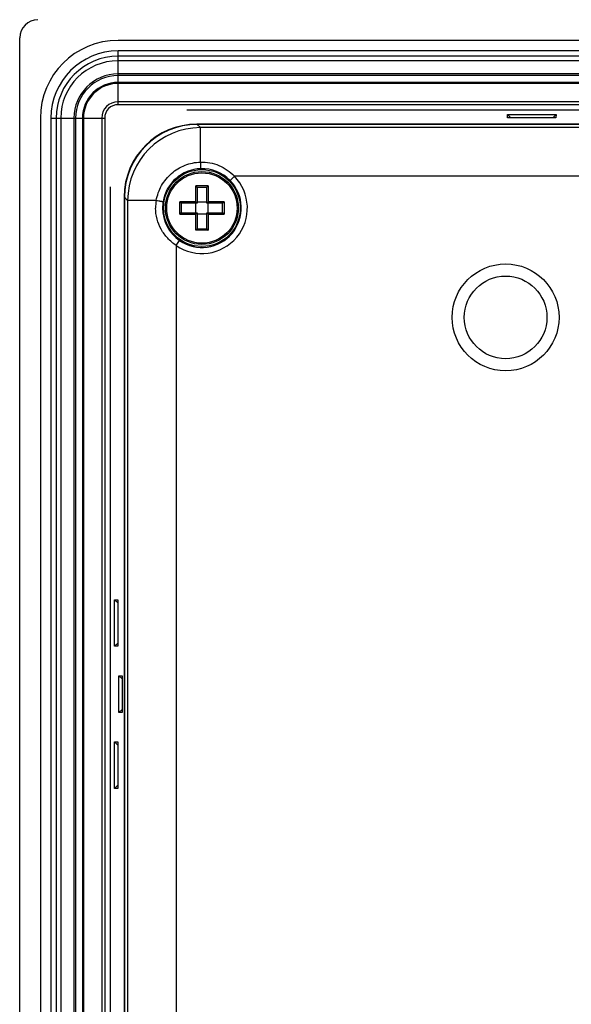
# Model space of a CAD drawing. Header units: millimetres. Extents: x 0 to 1189, y 0 to 841.
# Tile 20 of 29: x 799 to 844, y 580 to 661. Entities that reach past the tile are written whole.
import ezdxf

# ---------------------------------------------------------------- set-up
doc = ezdxf.new("R2010")
doc.units = ezdxf.units.MM
doc.layers.add('11_COMPONENTS', color=7, linetype='Continuous')

msp = doc.modelspace()

# ---------------------------------------------------------------- linework, layer by layer
at = {"layer": '11_COMPONENTS', "color": 7, "linetype": 'Continuous'}
for p, q in [((798.7262242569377, 401.6642650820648), (798.7262242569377, 659.6660926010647)), ((1110.626224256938, 659.4651788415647), (806.8262242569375, 659.4651788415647)), ((806.8262242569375, 654.1682485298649), (806.8262242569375, 658.593084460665)), ((1110.626224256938, 658.593084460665), (806.8262242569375, 658.593084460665)), ((1110.626224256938, 658.1600717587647), (806.8262242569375, 658.1600717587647)), ((1110.626224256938, 657.784794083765), (806.8262242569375, 657.784794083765)), ((1110.626224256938, 656.701363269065), (806.8262242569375, 656.701363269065)), ((1001.892117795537, 656.5671073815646), (806.8262242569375, 656.5671073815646)), ((1001.876134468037, 656.0032918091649), (806.8262242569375, 656.0032918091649)), ((1001.876134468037, 655.9169329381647), (806.8262242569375, 655.9169329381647)), ((1001.834418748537, 654.4134247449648), (806.8262242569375, 654.4134247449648)), ((1001.827887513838, 654.1682485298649), (806.8262242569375, 654.1682485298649)), ((1001.815818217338, 653.7151788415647), (812.4762242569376, 653.7151788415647)), ((838.885217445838, 653.0925248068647), (838.8721397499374, 653.3734968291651)), ((839.1481653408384, 653.0925248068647), (838.8721397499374, 653.3734968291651)), ((838.8721397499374, 653.3734968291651), (842.8803087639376, 653.3734968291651)), ((842.6042831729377, 653.0925248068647), (842.8803087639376, 653.3734968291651)), ((842.8803087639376, 653.3734968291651), (842.8672310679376, 653.0925248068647)), ((800.426224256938, 653.0651788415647), (800.426224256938, 408.2651788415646)), ((801.2983186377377, 653.0651788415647), (801.2983186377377, 408.2651788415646)), ((801.2983186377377, 653.0651788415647), (805.7231545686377, 653.0651788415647)), ((801.7313313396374, 653.0651788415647), (801.7313313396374, 408.2651788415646)), ((802.1066090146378, 653.0651788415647), (802.1066090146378, 408.2651788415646)), ((803.1900398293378, 653.0651788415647), (803.1900398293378, 408.2651788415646)), ((803.3242957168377, 653.0651788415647), (803.3242957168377, 408.2651788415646)), ((803.8881112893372, 653.0651788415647), (803.8881112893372, 408.2651788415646)), ((803.9744701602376, 653.0651788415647), (803.9744701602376, 408.2651788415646)), ((805.4779783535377, 653.0651788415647), (805.4779783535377, 408.2651788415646)), ((805.7231545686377, 653.0651788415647), (805.7231545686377, 408.2651788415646)), ((1104.133883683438, 652.564615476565), (813.3185648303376, 652.564615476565)), ((813.6020565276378, 652.2811237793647), (813.3447687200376, 652.5384115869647)), ((1104.107679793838, 652.5384115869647), (813.3447687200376, 652.5384115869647)), ((842.8672310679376, 653.0925248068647), (838.885217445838, 653.0925248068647)), ((813.6020565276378, 649.447518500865), (813.6020565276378, 652.2811237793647)), ((1103.850391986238, 652.2811237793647), (813.6020565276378, 652.2811237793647)), ((816.3956457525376, 648.2866056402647), (816.0389541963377, 647.9363271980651)), ((1101.056802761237, 648.286605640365), (816.3956457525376, 648.286605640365)), ((813.217785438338, 646.1736176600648), (813.217785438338, 647.4955585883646)), ((814.2346630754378, 647.4955585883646), (813.217785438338, 647.4955585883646)), ((814.2346630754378, 647.4955585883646), (814.2346630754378, 646.1736176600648)), ((806.1762242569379, 647.415178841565), (806.1762242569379, 413.915178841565)), ((813.3262242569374, 647.3676813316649), (813.3262242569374, 646.0651788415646)), ((814.1262242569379, 647.365178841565), (813.3262242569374, 647.365178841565)), ((814.1262242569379, 646.0651788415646), (814.1262242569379, 647.3676813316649)), ((807.3267876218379, 646.5728382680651), (807.3267876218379, 414.757519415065)), ((807.3529915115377, 646.5466343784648), (807.3529915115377, 414.7837233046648)), ((807.6102793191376, 646.2893465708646), (807.3529915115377, 646.5466343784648)), ((807.6102793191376, 646.2893465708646), (807.6102793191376, 415.0410111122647)), ((809.9688894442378, 646.2893465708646), (807.6102793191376, 646.2893465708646)), ((811.8958445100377, 645.1567400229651), (811.8958445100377, 646.1736176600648)), ((813.217785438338, 646.1736176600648), (811.8958445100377, 646.1736176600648)), ((813.3262242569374, 646.0651788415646), (812.0237217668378, 646.0651788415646)), ((812.0262242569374, 646.0651788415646), (812.0262242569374, 645.2651788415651)), ((813.2262248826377, 646.1651788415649), (813.217785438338, 646.1736176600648)), ((813.2262242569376, 645.2651788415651), (813.2262242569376, 646.0651788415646)), ((813.3262242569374, 646.1651788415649), (814.1262242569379, 646.1651788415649)), ((815.4287267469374, 646.0651788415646), (814.1262242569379, 646.0651788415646)), ((814.2262242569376, 646.1651782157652), (814.2346630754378, 646.1736176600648)), ((814.2262242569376, 646.0651788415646), (814.2262242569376, 645.2651788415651)), ((815.5566040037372, 646.1736176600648), (814.2346630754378, 646.1736176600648)), ((815.4262242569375, 645.2651788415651), (815.4262242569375, 646.0651788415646)), ((815.5566040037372, 646.1736176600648), (815.5566040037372, 645.1567400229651)), ((811.8958445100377, 645.1567400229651), (813.217785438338, 645.1567400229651)), ((812.0237217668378, 645.2651788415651), (813.3262242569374, 645.2651788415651)), ((813.217785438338, 645.1567400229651), (813.2262251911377, 645.165178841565)), ((813.217785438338, 643.8347990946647), (813.217785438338, 645.1567400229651)), ((813.3262242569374, 645.2651788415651), (813.3262242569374, 643.9626763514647)), ((814.1262242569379, 645.165178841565), (813.3262242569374, 645.165178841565)), ((814.1262242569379, 643.9626763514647), (814.1262242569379, 645.2651788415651)), ((814.1262242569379, 645.2651788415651), (815.4287267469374, 645.2651788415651)), ((814.2346630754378, 645.1567400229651), (814.2262242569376, 645.1651797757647)), ((814.2346630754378, 645.1567400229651), (814.2346630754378, 643.8347990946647)), ((814.2346630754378, 645.1567400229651), (815.5566040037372, 645.1567400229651)), ((814.2346630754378, 643.8347990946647), (813.217785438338, 643.8347990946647)), ((813.3262242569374, 643.9651788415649), (814.1262242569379, 643.9651788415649)), ((811.6047974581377, 642.5834199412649), (811.8882652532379, 642.9952085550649)), ((811.6047974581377, 642.5834199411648), (811.6047974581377, 418.746937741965)), ((806.5252433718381, 609.6045461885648), (806.5252433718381, 613.425811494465)), ((806.5252433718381, 613.425811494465), (806.7988782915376, 613.1661416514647)), ((806.5252433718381, 613.425811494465), (806.7988782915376, 613.425811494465)), ((806.7988782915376, 613.425811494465), (806.7988782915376, 609.6045461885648)), ((806.5252433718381, 609.6045461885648), (806.7988782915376, 609.8642160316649)), ((806.7988782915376, 609.6045461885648), (806.5252433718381, 609.6045461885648)), ((806.8973386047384, 604.1545461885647), (806.8973386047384, 607.175811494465)), ((806.8973386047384, 607.175811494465), (807.1604919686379, 606.9260882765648)), ((806.8973386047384, 607.175811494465), (807.1604919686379, 607.175811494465)), ((807.1604919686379, 607.175811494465), (807.1604919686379, 604.1545461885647)), ((806.8973386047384, 604.1545461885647), (807.1604919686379, 604.4042694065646)), ((807.1604919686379, 604.1545461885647), (806.8973386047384, 604.1545461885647)), ((806.5252433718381, 597.9045461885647), (806.5252433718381, 601.7258114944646)), ((806.5252433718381, 601.7258114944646), (806.7988782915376, 601.4661416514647)), ((806.5252433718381, 601.7258114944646), (806.7988782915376, 601.7258114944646)), ((806.7988782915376, 601.7258114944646), (806.7988782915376, 597.9045461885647)), ((806.5252433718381, 597.9045461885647), (806.7988782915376, 598.1642160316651)), ((806.7988782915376, 597.9045461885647), (806.5252433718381, 597.9045461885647))]:
    msp.add_line(p, q, dxfattribs=at)
for centre, radius in [((813.7262242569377, 645.665178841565), 3.1627246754), ((813.7262242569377, 645.665178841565), 3), ((813.7262242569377, 645.665178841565), 2.8961373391), ((838.7262242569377, 636.665178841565), 4.4), ((838.7262242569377, 636.665178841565), 3.399999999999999)]:
    msp.add_circle(centre, radius, dxfattribs=at)
for centre, radius, start, end in [((806.8262242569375, 653.0651788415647), 6.4, 90, 180), ((806.8262242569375, 653.0651788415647), 5.527905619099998, 90, 180), ((806.8262242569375, 653.0651788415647), 5.0948929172, 90, 180), ((806.8262242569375, 653.0651788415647), 4.7196152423, 90, 180), ((806.8262242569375, 653.0651788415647), 3.636184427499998, 90, 180), ((806.8262242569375, 653.0651788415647), 3.501928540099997, 90, 180), ((806.8262242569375, 653.0651788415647), 2.9381129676, 90, 180), ((806.8262242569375, 653.0651788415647), 2.8517540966, 90, 180), ((806.8262242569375, 653.0651788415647), 1.3482459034, 90, 180), ((806.8262242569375, 653.0651788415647), 1.103069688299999, 90, 180), ((813.6140120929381, 646.2773910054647), 6.0037554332, 90.11409610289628, 179.8859038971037), ((813.7258005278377, 645.6667073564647), 3.239091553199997, 91.89955965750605, 170.4102233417), ((813.7262242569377, 645.665178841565), 3.7413486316, 235.4571827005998, 44.48026894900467), ((813.7269308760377, 645.6643270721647), 3.2415176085, 44.49976218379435, 91.91813365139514), ((813.7262242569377, 645.665178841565), 3.241424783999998, 235.4571827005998, 44.48026894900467), ((812.3873956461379, 646.6271568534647), 1.201527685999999, 45.72242904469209, 46.2818291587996), ((812.359235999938, 646.5987895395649), 1.2414970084, 44.25437846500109, 45.70594706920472), ((815.0925751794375, 646.5981384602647), 1.241519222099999, 134.2520178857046, 135.7035864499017), ((815.0649850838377, 646.6270889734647), 1.2015299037, 133.7135976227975, 134.2729977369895), ((813.440847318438, 645.6637866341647), 3.5278629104, 169.7863156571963, 179.9773888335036), ((813.7411154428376, 645.6647257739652), 3.2545118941, 170.4207417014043, 179.9920237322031), ((812.7643141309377, 647.003939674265), 1.201529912, 223.7135976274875, 224.2729977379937), ((812.793264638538, 647.0315297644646), 1.2415192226, 224.2520178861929, 225.7035864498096), ((814.6588560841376, 647.0316083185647), 1.241809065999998, 314.3044961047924, 315.7559290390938), ((814.6881008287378, 647.0039399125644), 1.20155433, 315.7280999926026, 316.2874998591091), ((813.7271033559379, 645.6634507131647), 3.240500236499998, 179.9694446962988, 235.4270539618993), ((812.7642462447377, 644.3263502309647), 1.201527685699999, 135.722429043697, 136.2818291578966), ((812.7926135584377, 644.298190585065), 1.2414970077, 134.2543784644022, 135.7059470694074), ((814.6597550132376, 644.2978710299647), 1.241777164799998, 44.30204104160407, 45.75347403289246), ((814.688201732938, 644.3263164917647), 1.201551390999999, 43.71931596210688, 44.27871583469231), ((812.3873619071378, 644.7032013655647), 1.201551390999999, 313.7193159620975, 314.2787158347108), ((812.3589164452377, 644.7316480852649), 1.241777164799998, 314.3020410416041, 315.7534740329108), ((815.0926537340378, 644.7325470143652), 1.2418090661, 224.3044961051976, 225.7559290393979), ((815.0649853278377, 644.7033022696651), 1.201554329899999, 225.7280999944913, 226.2874998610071)]:
    msp.add_arc(centre, radius, start, end, dxfattribs=at)
for centre, major_axis, ratio, start_param, end_param in [((800.2271385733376, 659.6642645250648), (-1.061952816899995, 1.061952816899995), 0.9987827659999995, -0.7847891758, 0.7847891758), ((813.3350216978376, 646.5563814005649), (-4.2542774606, 4.2542774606), 0.9972646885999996, -0.7840286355, 0.7840286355), ((813.3612255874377, 646.5301775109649), (4.2542774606, -4.2542774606), 0.9972646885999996, 2.3575640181, 3.9256212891)]:
    msp.add_ellipse(centre, major_axis=major_axis, ratio=ratio, start_param=start_param, end_param=end_param, dxfattribs=at)
for points, knots in [([(809.969049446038, 646.2893465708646), (810.0446678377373, 646.7143400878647), (810.3431332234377, 647.5453698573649), (811.178379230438, 648.5668204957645), (812.3057861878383, 649.252642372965), (813.1705921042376, 649.432259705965), (813.6020565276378, 649.447518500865)], [0, 0, 0, 0, 0.2499706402, 0.4999713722, 0.7499912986, 1, 1, 1, 1]), ([(813.6019299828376, 649.4475299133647), (813.6041741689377, 649.3801283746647), (813.6077138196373, 649.2541357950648), (813.6150664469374, 649.0878168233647), (813.6141196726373, 648.9743463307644), (813.6205199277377, 648.9188758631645), (813.6184324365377, 648.9040283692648)], [0, 0, 0, 0, 0.3720729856, 0.6957155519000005, 0.9172779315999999, 1, 1, 1, 1]), ([(813.6020565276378, 649.4475254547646), (814.1172008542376, 649.4654914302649), (815.1677280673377, 649.2704279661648), (816.0397299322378, 648.660011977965), (816.3956457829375, 648.286605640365)], [0, 0, 0, 0, 0.4998063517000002, 1, 1, 1, 1]), ([(813.3229993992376, 647.3765972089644), (813.3195030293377, 647.3831513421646), (813.3095530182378, 647.3971210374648), (813.2848013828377, 647.426779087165), (813.2635322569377, 647.4496991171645), (813.2484565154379, 647.4651622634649)], [0, 0, 0, 0, 0.1921675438, 0.4413273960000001, 1, 1, 1, 1]), ([(814.129627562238, 647.3764248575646), (814.1332951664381, 647.3828655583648), (814.1434157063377, 647.3966679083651), (814.1674642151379, 647.4269003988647), (814.1888977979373, 647.449714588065), (814.2039746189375, 647.4651788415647)], [0, 0, 0, 0, 0.19175655, 0.4412287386, 1, 1, 1, 1]), ([(813.3262242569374, 647.3676813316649), (813.3262242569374, 647.3682301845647), (813.3257025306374, 647.3713919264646), (813.3242361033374, 647.3742789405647), (813.3229993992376, 647.3765972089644)], [0, 0, 0, 0, 0.1727929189, 1, 1, 1, 1]), ([(814.1262242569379, 647.3676813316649), (814.1262242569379, 647.3682260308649), (814.1267832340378, 647.3713546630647), (814.128340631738, 647.3741648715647), (814.129627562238, 647.3764248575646)], [0, 0, 0, 0, 0.173172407, 1, 1, 1, 1]), ([(809.9690085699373, 646.2891088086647), (810.0377712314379, 646.2772154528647), (810.138710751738, 646.2602517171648), (810.2683209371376, 646.2397900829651), (810.3532662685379, 646.2265808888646), (810.4234483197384, 646.2174155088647), (810.4784569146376, 646.208141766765), (810.5099056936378, 646.2089276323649), (810.5289033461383, 646.2031547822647), (810.5319833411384, 646.206314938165)], [0, 0, 0, 0, 0.3677028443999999, 0.5390931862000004, 0.6919346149, 0.8193521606, 0.9156985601, 0.9767480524, 1, 1, 1, 1]), ([(812.0149782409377, 646.0685821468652), (812.0085375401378, 646.0722497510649), (811.9947351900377, 646.0823702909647), (811.9645026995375, 646.1064187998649), (811.9416885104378, 646.1278523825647), (811.9262242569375, 646.1429292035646)], [0, 0, 0, 0, 0.19175655, 0.4412287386, 1, 1, 1, 1]), ([(812.0237217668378, 646.0651788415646), (812.0231770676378, 646.0651788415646), (812.0200484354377, 646.065737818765), (812.0172382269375, 646.0672952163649), (812.0149782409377, 646.0685821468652)], [0, 0, 0, 0, 0.173172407, 1, 1, 1, 1]), ([(813.3262242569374, 646.0651788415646), (813.3226140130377, 646.0686368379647), (813.3054263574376, 646.085370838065), (813.2725938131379, 646.1192077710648), (813.2425961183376, 646.1488076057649), (813.2262248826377, 646.1651788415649)], [0, 0, 0, 0, 0.1060363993, 0.5088684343, 1, 1, 1, 1]), ([(814.1262242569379, 646.0651788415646), (814.1296822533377, 646.0687890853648), (814.1464162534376, 646.0859767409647), (814.1802531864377, 646.1188092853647), (814.2098530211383, 646.1488069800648), (814.2262242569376, 646.1651782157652)], [0, 0, 0, 0, 0.1060363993, 0.5088684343, 1, 1, 1, 1]), ([(815.5262242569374, 646.1429226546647), (815.5168783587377, 646.1338108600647), (815.4984389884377, 646.1161835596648), (815.4748286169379, 646.0958736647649), (815.4568217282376, 646.0818062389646), (815.4453909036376, 646.0734195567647), (815.4364485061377, 646.0678622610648), (815.4309111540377, 646.0651788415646), (815.4287267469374, 646.0651788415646)], [0, 0, 0, 0, 0.3123159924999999, 0.6103512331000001, 0.744258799, 0.8597651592, 0.9477326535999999, 1, 1, 1, 1]), ([(811.6047974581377, 642.5834199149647), (811.3516727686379, 642.7525441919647), (810.8833429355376, 643.1514092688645), (810.3411701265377, 643.8960528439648), (809.9934551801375, 644.7496475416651), (809.9129904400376, 645.3608900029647), (809.9129846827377, 645.6651788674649)], [0, 0, 0, 0, 0.2501434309, 0.5000840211, 0.7499691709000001, 1, 1, 1, 1]), ([(812.0148058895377, 645.2619539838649), (812.0082517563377, 645.2584576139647), (811.9942820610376, 645.2485076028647), (811.964624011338, 645.2237559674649), (811.9417039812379, 645.2024868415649), (811.9262408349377, 645.1874111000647)], [0, 0, 0, 0, 0.1921675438, 0.4413273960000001, 1, 1, 1, 1]), ([(812.0237217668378, 645.2651788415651), (812.0231729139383, 645.2651788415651), (812.0200111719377, 645.264657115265), (812.0171241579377, 645.2631906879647), (812.0148058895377, 645.2619539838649)], [0, 0, 0, 0, 0.1727929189, 1, 1, 1, 1]), ([(813.2262251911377, 645.165178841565), (813.2372466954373, 645.1762003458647), (813.2633366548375, 645.2021237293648), (813.2964006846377, 645.235726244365), (813.318809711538, 645.2579402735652), (813.3262242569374, 645.2651788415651)], [0, 0, 0, 0, 0.3306448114, 0.7801990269, 1, 1, 1, 1]), ([(814.2262242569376, 645.1651797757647), (814.2152027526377, 645.1762012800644), (814.1892793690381, 645.2022912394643), (814.1556768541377, 645.2353552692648), (814.1334628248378, 645.2577642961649), (814.1262242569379, 645.2651788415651)], [0, 0, 0, 0, 0.3306448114, 0.7801990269, 1, 1, 1, 1]), ([(815.5262013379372, 645.187410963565), (815.5168552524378, 645.1965229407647), (815.4982240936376, 645.2139319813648), (815.4750117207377, 645.2346560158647), (815.4572274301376, 645.2490008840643), (815.4457291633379, 645.2573255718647), (815.4365694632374, 645.2626794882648), (815.4309355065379, 645.2651788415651), (815.4287267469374, 645.2651788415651)], [0, 0, 0, 0, 0.3120447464, 0.6096241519, 0.7432590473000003, 0.8587779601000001, 0.9471969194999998, 1, 1, 1, 1]), ([(813.2484563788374, 643.8652017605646), (813.2575683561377, 643.874547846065), (813.2749773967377, 643.8931790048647), (813.2957014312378, 643.9163913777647), (813.3100462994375, 643.9341756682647), (813.3183709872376, 643.9456739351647), (813.3237249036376, 643.9548336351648), (813.3262242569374, 643.960467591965), (813.3262242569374, 643.9626763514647)], [0, 0, 0, 0, 0.3120447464, 0.6096241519, 0.7432590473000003, 0.8587779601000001, 0.9471969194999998, 1, 1, 1, 1]), ([(814.2039680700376, 643.865178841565), (814.1948562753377, 643.874524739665), (814.1772289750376, 643.8929641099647), (814.1569190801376, 643.9165744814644), (814.1428516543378, 643.9345813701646), (814.1344649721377, 643.9460121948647), (814.1289076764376, 643.954954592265), (814.1262242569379, 643.960491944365), (814.1262242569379, 643.9626763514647)], [0, 0, 0, 0, 0.3123159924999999, 0.6103512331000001, 0.744258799, 0.8597651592, 0.9477326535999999, 1, 1, 1, 1])]:
    msp.add_open_spline(points, degree=3, knots=knots, dxfattribs=at)

doc.saveas('drawing.dxf')
